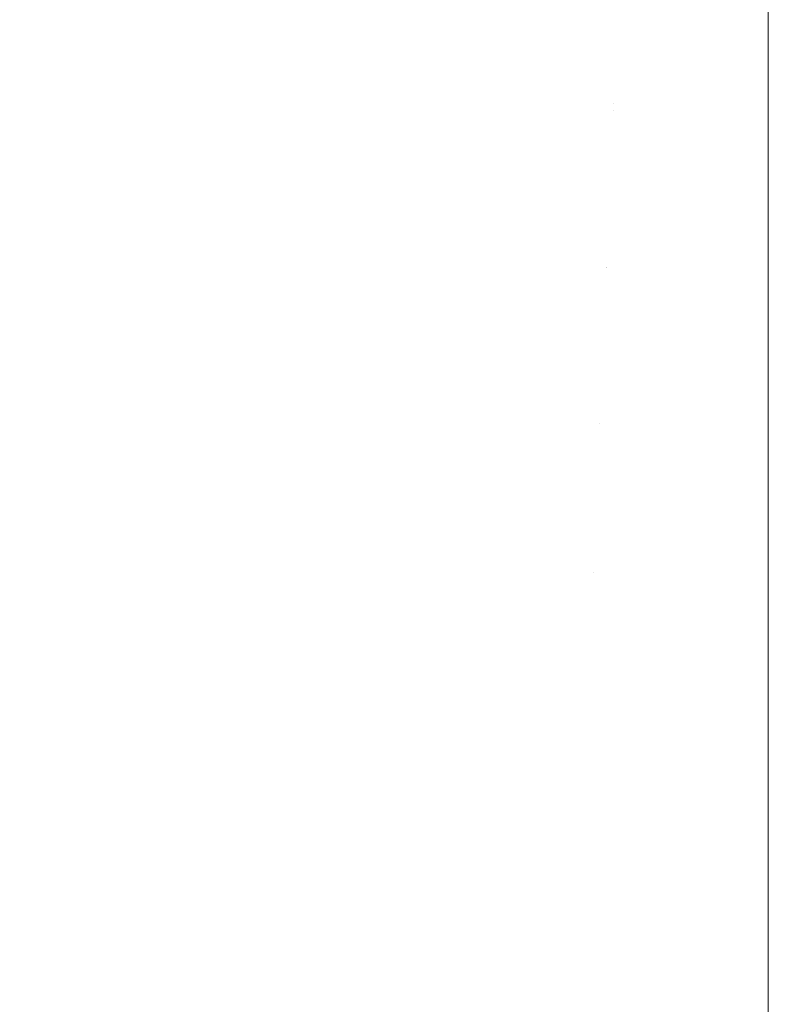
# Model space of a CAD drawing. Header units: centimetres. Extents: x -26.3 to 27.5, y 4.2 to 67.9.
# Tile 17 of 256: x -26.0005 to -25.9865, y 4.2157 to 4.2341. Entities that reach past the tile are written whole.
import ezdxf

# ---------------------------------------------------------------- set-up
doc = ezdxf.new("R2010")
doc.units = ezdxf.units.CM
doc.header["$LTSCALE"] = 2.54
doc.layers.add('Lucido design-1', color=7, linetype='Continuous')

# ---------------------------------------------------------------- blocks, each defined once
blk = doc.blocks.new('Gruppo-2-1')
at = {"color": 7, "linetype": 'Continuous', "lineweight": 9}
for points, invisible_edges in [([(-26.00015, 4.237048, -1111.037842), (-26.002819, 4.237683, -1111.037842), (-26.003617, 4.234617, -1111.040641), (-26.000818, 4.233952, -1111.040641)], 15), ([(-26.00015, 4.237048, -1147.137842), (-26.002819, 4.237683, -1147.137842), (-26.003617, 4.234617, -1147.140641), (-26.000818, 4.233952, -1147.140641)], 15), ([(-26.000844, 4.233831, -1111.787573), (-26.003648, 4.234498, -1111.787573), (-26.002881, 4.237444, -1111.790276), (-26.000202, 4.236807, -1111.790276)], 15), ([(-26.000844, 4.233831, -1147.887573), (-26.003648, 4.234498, -1147.887573), (-26.002881, 4.237444, -1147.890276), (-26.000202, 4.236807, -1147.890276)], 15), ([(-25.997457, 4.236527, -1111.037842), (-26.00015, 4.237048, -1111.037842), (-26.000818, 4.233952, -1111.040641), (-25.997993, 4.233405, -1111.040641)], 15), ([(-25.997457, 4.236527, -1147.137842), (-26.00015, 4.237048, -1147.137842), (-26.000818, 4.233952, -1147.140641), (-25.997993, 4.233405, -1147.140641)], 15), ([(-25.998013, 4.233283, -1111.787573), (-26.000844, 4.233831, -1111.787573), (-26.000202, 4.236807, -1111.790276), (-25.997499, 4.236284, -1111.790276)], 15), ([(-25.998013, 4.233283, -1147.887573), (-26.000844, 4.233831, -1147.887573), (-26.000202, 4.236807, -1147.890276), (-25.997499, 4.236284, -1147.890276)], 15), ([(-25.994745, 4.236121, -1111.037842), (-25.997457, 4.236527, -1111.037842), (-25.997993, 4.233405, -1111.040641), (-25.995147, 4.232979, -1111.040641)], 15), ([(-25.994745, 4.236121, -1147.137842), (-25.997457, 4.236527, -1147.137842), (-25.997993, 4.233405, -1147.140641), (-25.995147, 4.232979, -1147.140641)], 15), ([(-25.995163, 4.232857, -1111.787573), (-25.998013, 4.233283, -1111.787573), (-25.997499, 4.236284, -1111.790276), (-25.994776, 4.235876, -1111.790276)], 15), ([(-25.995163, 4.232857, -1147.887573), (-25.998013, 4.233283, -1147.887573), (-25.997499, 4.236284, -1147.890276), (-25.994776, 4.235876, -1147.890276)], 15), ([(-25.992017, 4.23583, -1111.037842), (-25.994745, 4.236121, -1111.037842), (-25.995147, 4.232979, -1111.040641), (-25.992286, 4.232674, -1111.040641)], 15), ([(-25.992017, 4.23583, -1147.137842), (-25.994745, 4.236121, -1147.137842), (-25.995147, 4.232979, -1147.140641), (-25.992286, 4.232674, -1147.140641)], 15), ([(-25.992296, 4.232551, -1111.787573), (-25.995163, 4.232857, -1111.787573), (-25.994776, 4.235876, -1111.790276), (-25.992038, 4.235585, -1111.790276)], 15), ([(-25.992296, 4.232551, -1147.887573), (-25.995163, 4.232857, -1147.887573), (-25.994776, 4.235876, -1147.890276), (-25.992038, 4.235585, -1147.890276)], 15), ([(-25.98928, 4.235656, -1111.037842), (-25.992017, 4.23583, -1111.037842), (-25.992286, 4.232674, -1111.040641), (-25.989414, 4.232491, -1111.040641)], 15), ([(-25.98928, 4.235656, -1147.137842), (-25.992017, 4.23583, -1147.137842), (-25.992286, 4.232674, -1147.140641), (-25.989414, 4.232491, -1147.140641)], 15), ([(-25.989419, 4.232368, -1111.787573), (-25.992296, 4.232551, -1111.787573), (-25.992038, 4.235585, -1111.790276), (-25.98929, 4.23541, -1111.790276)], 15), ([(-25.989419, 4.232368, -1147.887573), (-25.992296, 4.232551, -1147.887573), (-25.992038, 4.235585, -1147.890276), (-25.98929, 4.23541, -1147.890276)], 15), ([(-25.98928, 4.235656, -1111.037842), (-25.989414, 4.232491, -1111.040641), (-25.986537, 4.23243, -1111.040641), (-25.986537, 4.234159, -1111.039113)], 11), ([(-25.98928, 4.235656, -1147.137842), (-25.989414, 4.232491, -1147.140641), (-25.986537, 4.23243, -1147.140641), (-25.986537, 4.234159, -1147.139113)], 11), ([(-25.989419, 4.232368, -1111.787573), (-25.98929, 4.23541, -1111.790276), (-25.986537, 4.235351, -1111.790276), (-25.986537, 4.232659, -1111.787885)], 11), ([(-25.989419, 4.232368, -1147.887573), (-25.98929, 4.23541, -1147.890276), (-25.986537, 4.235351, -1147.890276), (-25.986537, 4.232659, -1147.887885)], 11), ([(-25.997993, 4.233405, -1111.040641), (-26.000818, 4.233952, -1111.040641), (-26.001459, 4.230977, -1111.043568), (-25.998507, 4.230406, -1111.043568)], 15), ([(-25.997993, 4.233405, -1147.140641), (-26.000818, 4.233952, -1147.140641), (-26.001459, 4.230977, -1147.143568), (-25.998507, 4.230406, -1147.143568)], 15), ([(-25.998509, 4.230391, -1111.784745), (-26.001462, 4.230962, -1111.784745), (-26.000844, 4.233831, -1111.787573), (-25.998013, 4.233283, -1111.787573)], 15), ([(-25.998509, 4.230391, -1147.884745), (-26.001462, 4.230962, -1147.884745), (-26.000844, 4.233831, -1147.887573), (-25.998013, 4.233283, -1147.887573)], 15), ([(-25.995147, 4.232979, -1111.040641), (-25.997993, 4.233405, -1111.040641), (-25.998507, 4.230406, -1111.043568), (-25.995533, 4.229961, -1111.043568)], 15), ([(-25.995147, 4.232979, -1147.140641), (-25.997993, 4.233405, -1147.140641), (-25.998507, 4.230406, -1147.143568), (-25.995533, 4.229961, -1147.143568)], 15), ([(-25.995535, 4.229946, -1111.784745), (-25.998509, 4.230391, -1111.784745), (-25.998013, 4.233283, -1111.787573), (-25.995163, 4.232857, -1111.787573)], 15), ([(-25.995535, 4.229946, -1147.884745), (-25.998509, 4.230391, -1147.884745), (-25.998013, 4.233283, -1147.887573), (-25.995163, 4.232857, -1147.887573)], 15), ([(-25.992545, 4.229627, -1111.784745), (-25.995535, 4.229946, -1111.784745), (-25.995163, 4.232857, -1111.787573), (-25.992296, 4.232551, -1111.787573)], 15), ([(-25.992545, 4.229627, -1147.884745), (-25.995535, 4.229946, -1147.884745), (-25.995163, 4.232857, -1147.887573), (-25.992296, 4.232551, -1147.887573)], 15), ([(-25.992286, 4.232674, -1111.040641), (-25.995147, 4.232979, -1111.040641), (-25.995533, 4.229961, -1111.043568), (-25.992544, 4.229642, -1111.043568)], 15), ([(-25.992286, 4.232674, -1147.140641), (-25.995147, 4.232979, -1147.140641), (-25.995533, 4.229961, -1147.143568), (-25.992544, 4.229642, -1147.143568)], 15), ([(-25.989414, 4.232491, -1111.040641), (-25.992286, 4.232674, -1111.040641), (-25.992544, 4.229642, -1111.043568), (-25.989543, 4.229451, -1111.043568)], 15), ([(-25.989414, 4.232491, -1147.140641), (-25.992286, 4.232674, -1147.140641), (-25.992544, 4.229642, -1147.143568), (-25.989543, 4.229451, -1147.143568)], 15), ([(-25.986537, 4.232659, -1111.787885), (-25.986537, 4.232307, -1111.787573), (-25.989419, 4.232368, -1111.787573)], 10), ([(-25.986537, 4.232659, -1147.887885), (-25.986537, 4.232307, -1147.887573), (-25.989419, 4.232368, -1147.887573)], 10), ([(-25.989544, 4.229436, -1111.784745), (-25.992545, 4.229627, -1111.784745), (-25.992296, 4.232551, -1111.787573), (-25.989419, 4.232368, -1111.787573)], 15), ([(-25.989544, 4.229436, -1147.884745), (-25.992545, 4.229627, -1147.884745), (-25.992296, 4.232551, -1147.887573), (-25.989419, 4.232368, -1147.887573)], 15), ([(-25.989414, 4.232491, -1111.040641), (-25.989543, 4.229451, -1111.043568), (-25.986537, 4.229387, -1111.043568), (-25.986537, 4.231033, -1111.041984)], 11), ([(-25.989414, 4.232491, -1147.140641), (-25.989543, 4.229451, -1147.143568), (-25.986537, 4.229387, -1147.143568), (-25.986537, 4.231033, -1147.141984)], 11), ([(-25.986537, 4.231033, -1111.041984), (-25.986537, 4.23243, -1111.040641), (-25.989414, 4.232491, -1111.040641)], 10), ([(-25.986537, 4.231033, -1147.141984), (-25.986537, 4.23243, -1147.140641), (-25.989414, 4.232491, -1147.140641)], 10), ([(-25.989544, 4.229436, -1111.784745), (-25.989419, 4.232368, -1111.787573), (-25.986537, 4.232307, -1111.787573), (-25.986537, 4.229504, -1111.784872)], 11), ([(-25.989544, 4.229436, -1147.884745), (-25.989419, 4.232368, -1147.887573), (-25.986537, 4.232307, -1147.887573), (-25.986537, 4.229504, -1147.884872)], 11), ([(-25.998507, 4.230406, -1111.043568), (-26.001459, 4.230977, -1111.043568), (-26.002073, 4.228128, -1111.046617), (-25.998999, 4.227534, -1111.046617)], 15), ([(-25.998507, 4.230406, -1147.143568), (-26.001459, 4.230977, -1147.143568), (-26.002073, 4.228128, -1147.146617), (-25.998999, 4.227534, -1147.146617)], 15), ([(-25.998986, 4.227612, -1111.781797), (-26.002056, 4.228205, -1111.781797), (-26.001462, 4.230962, -1111.784745), (-25.998509, 4.230391, -1111.784745)], 15), ([(-25.998986, 4.227612, -1147.881797), (-26.002056, 4.228205, -1147.881797), (-26.001462, 4.230962, -1147.884745), (-25.998509, 4.230391, -1147.884745)], 15), ([(-25.995533, 4.229961, -1111.043568), (-25.998507, 4.230406, -1111.043568), (-25.998999, 4.227534, -1111.046617), (-25.995904, 4.22707, -1111.046617)], 15), ([(-25.995533, 4.229961, -1147.143568), (-25.998507, 4.230406, -1147.143568), (-25.998999, 4.227534, -1147.146617), (-25.995904, 4.22707, -1147.146617)], 15), ([(-25.995894, 4.227149, -1111.781797), (-25.998986, 4.227612, -1111.781797), (-25.998509, 4.230391, -1111.784745), (-25.995535, 4.229946, -1111.784745)], 15), ([(-25.995894, 4.227149, -1147.881797), (-25.998986, 4.227612, -1147.881797), (-25.998509, 4.230391, -1147.884745), (-25.995535, 4.229946, -1147.884745)], 15), ([(-25.992544, 4.229642, -1111.043568), (-25.995533, 4.229961, -1111.043568), (-25.995904, 4.22707, -1111.046617), (-25.992791, 4.226739, -1111.046617)], 15), ([(-25.992544, 4.229642, -1147.143568), (-25.995533, 4.229961, -1147.143568), (-25.995904, 4.22707, -1147.146617), (-25.992791, 4.226739, -1147.146617)], 15), ([(-25.992784, 4.226818, -1111.781797), (-25.995894, 4.227149, -1111.781797), (-25.995535, 4.229946, -1111.784745), (-25.992545, 4.229627, -1111.784745)], 15), ([(-25.992784, 4.226818, -1147.881797), (-25.995894, 4.227149, -1147.881797), (-25.995535, 4.229946, -1147.884745), (-25.992545, 4.229627, -1147.884745)], 15), ([(-25.989543, 4.229451, -1111.043568), (-25.992544, 4.229642, -1111.043568), (-25.992791, 4.226739, -1111.046617), (-25.989667, 4.22654, -1111.046617)], 15), ([(-25.989543, 4.229451, -1147.143568), (-25.992544, 4.229642, -1147.143568), (-25.992791, 4.226739, -1147.146617), (-25.989667, 4.22654, -1147.146617)], 15), ([(-25.989664, 4.226619, -1111.781797), (-25.992784, 4.226818, -1111.781797), (-25.992545, 4.229627, -1111.784745), (-25.989544, 4.229436, -1111.784745)], 15), ([(-25.989664, 4.226619, -1147.881797), (-25.992784, 4.226818, -1147.881797), (-25.992545, 4.229627, -1147.884745), (-25.989544, 4.229436, -1147.884745)], 15), ([(-25.989543, 4.229451, -1111.043568), (-25.989667, 4.22654, -1111.046617), (-25.986537, 4.226473, -1111.046617), (-25.986537, 4.228032, -1111.044985)], 11), ([(-25.989543, 4.229451, -1147.143568), (-25.989667, 4.22654, -1147.146617), (-25.986537, 4.226473, -1147.146617), (-25.986537, 4.228032, -1147.144985)], 11), ([(-25.986537, 4.226552, -1111.781797), (-25.989664, 4.226619, -1111.781797), (-25.989544, 4.229436, -1111.784745), (-25.986537, 4.229372, -1111.784745)], 7), ([(-25.986537, 4.226552, -1147.881797), (-25.989664, 4.226619, -1147.881797), (-25.989544, 4.229436, -1147.884745), (-25.986537, 4.229372, -1147.884745)], 7), ([(-25.986537, 4.229504, -1111.784872), (-25.986537, 4.229372, -1111.784745), (-25.989544, 4.229436, -1111.784745)], 10), ([(-25.986537, 4.229504, -1147.884872), (-25.986537, 4.229372, -1147.884745), (-25.989544, 4.229436, -1147.884745)], 10), ([(-25.986537, 4.228032, -1111.044985), (-25.986537, 4.229387, -1111.043568), (-25.989543, 4.229451, -1111.043568)], 10), ([(-25.986537, 4.228032, -1147.144985), (-25.986537, 4.229387, -1147.143568), (-25.989543, 4.229451, -1147.143568)], 10), ([(-25.998999, 4.227534, -1111.046617), (-26.002073, 4.228128, -1111.046617), (-26.002658, 4.225411, -1111.049783), (-25.999469, 4.224794, -1111.049783)], 15), ([(-25.998999, 4.227534, -1147.146617), (-26.002073, 4.228128, -1147.146617), (-26.002658, 4.225411, -1147.149783), (-25.999469, 4.224794, -1147.149783)], 15), ([(-25.999442, 4.224951, -1111.778734), (-26.002625, 4.225566, -1111.778734), (-26.002056, 4.228205, -1111.781797), (-25.998986, 4.227612, -1111.781797)], 15), ([(-25.999442, 4.224951, -1147.878734), (-26.002625, 4.225566, -1147.878734), (-26.002056, 4.228205, -1147.881797), (-25.998986, 4.227612, -1147.881797)], 15), ([(-25.995904, 4.22707, -1111.046617), (-25.998999, 4.227534, -1111.046617), (-25.999469, 4.224794, -1111.049783), (-25.996257, 4.224313, -1111.049783)], 15), ([(-25.995904, 4.22707, -1147.146617), (-25.998999, 4.227534, -1147.146617), (-25.999469, 4.224794, -1147.149783), (-25.996257, 4.224313, -1147.149783)], 15), ([(-25.996236, 4.224471, -1111.778734), (-25.999442, 4.224951, -1111.778734), (-25.998986, 4.227612, -1111.781797), (-25.995894, 4.227149, -1111.781797)], 15), ([(-25.996236, 4.224471, -1147.878734), (-25.999442, 4.224951, -1147.878734), (-25.998986, 4.227612, -1147.881797), (-25.995894, 4.227149, -1147.881797)], 15), ([(-25.993013, 4.224128, -1111.778734), (-25.996236, 4.224471, -1111.778734), (-25.995894, 4.227149, -1111.781797), (-25.992784, 4.226818, -1111.781797)], 15), ([(-25.993013, 4.224128, -1147.878734), (-25.996236, 4.224471, -1147.878734), (-25.995894, 4.227149, -1147.881797), (-25.992784, 4.226818, -1147.881797)], 15), ([(-25.992791, 4.226739, -1111.046617), (-25.995904, 4.22707, -1111.046617), (-25.996257, 4.224313, -1111.049783), (-25.993027, 4.223969, -1111.049783)], 15), ([(-25.992791, 4.226739, -1147.146617), (-25.995904, 4.22707, -1147.146617), (-25.996257, 4.224313, -1147.149783), (-25.993027, 4.223969, -1147.149783)], 15), ([(-25.989778, 4.223921, -1111.778734), (-25.993013, 4.224128, -1111.778734), (-25.992784, 4.226818, -1111.781797), (-25.989664, 4.226619, -1111.781797)], 15), ([(-25.989778, 4.223921, -1147.878734), (-25.993013, 4.224128, -1147.878734), (-25.992784, 4.226818, -1147.881797), (-25.989664, 4.226619, -1147.881797)], 15), ([(-25.989667, 4.22654, -1111.046617), (-25.992791, 4.226739, -1111.046617), (-25.993027, 4.223969, -1111.049783), (-25.989785, 4.223762, -1111.049783)], 15), ([(-25.989667, 4.22654, -1147.146617), (-25.992791, 4.226739, -1147.146617), (-25.993027, 4.223969, -1147.149783), (-25.989785, 4.223762, -1147.149783)], 15), ([(-25.986537, 4.226486, -1111.781722), (-25.986537, 4.223853, -1111.778734), (-25.989778, 4.223921, -1111.778734), (-25.989664, 4.226619, -1111.781797)], 14), ([(-25.986537, 4.226486, -1147.881722), (-25.986537, 4.223853, -1147.878734), (-25.989778, 4.223921, -1147.878734), (-25.989664, 4.226619, -1147.881797)], 14), ([(-25.989664, 4.226619, -1111.781797), (-25.986537, 4.226552, -1111.781797), (-25.986537, 4.226486, -1111.781722)], 9), ([(-25.989664, 4.226619, -1147.881797), (-25.986537, 4.226552, -1147.881797), (-25.986537, 4.226486, -1147.881722)], 9), ([(-25.989667, 4.22654, -1111.046617), (-25.989785, 4.223762, -1111.049783), (-25.986537, 4.223693, -1111.049783), (-25.986537, 4.225161, -1111.048111)], 11), ([(-25.989667, 4.22654, -1147.146617), (-25.989785, 4.223762, -1147.149783), (-25.986537, 4.223693, -1147.149783), (-25.986537, 4.225161, -1147.148111)], 11), ([(-25.986537, 4.225161, -1111.048111), (-25.986537, 4.226473, -1111.046617), (-25.989667, 4.22654, -1111.046617)], 10), ([(-25.986537, 4.225161, -1147.148111), (-25.986537, 4.226473, -1147.146617), (-25.989667, 4.22654, -1147.146617)], 10), ([(-25.999877, 4.222413, -1111.77556), (-26.003167, 4.22305, -1111.77556), (-26.002625, 4.225566, -1111.778734), (-25.999442, 4.224951, -1111.778734)], 15), ([(-25.999877, 4.222413, -1147.87556), (-26.003167, 4.22305, -1147.87556), (-26.002625, 4.225566, -1147.878734), (-25.999442, 4.224951, -1147.878734)], 15), ([(-25.999469, 4.224794, -1111.049783), (-26.002658, 4.225411, -1111.049783), (-26.003215, 4.222829, -1111.05306), (-25.999916, 4.222191, -1111.05306)], 15), ([(-25.999469, 4.224794, -1147.149783), (-26.002658, 4.225411, -1147.149783), (-26.003215, 4.222829, -1147.15306), (-25.999916, 4.222191, -1147.15306)], 15), ([(-25.996563, 4.221917, -1111.77556), (-25.999877, 4.222413, -1111.77556), (-25.999442, 4.224951, -1111.778734), (-25.996236, 4.224471, -1111.778734)], 15), ([(-25.996563, 4.221917, -1147.87556), (-25.999877, 4.222413, -1147.87556), (-25.999442, 4.224951, -1147.878734), (-25.996236, 4.224471, -1147.878734)], 15), ([(-25.996257, 4.224313, -1111.049783), (-25.999469, 4.224794, -1111.049783), (-25.999916, 4.222191, -1111.05306), (-25.996592, 4.221693, -1111.05306)], 15), ([(-25.996257, 4.224313, -1147.149783), (-25.999469, 4.224794, -1147.149783), (-25.999916, 4.222191, -1147.15306), (-25.996592, 4.221693, -1147.15306)], 15), ([(-25.993231, 4.221562, -1111.77556), (-25.996563, 4.221917, -1111.77556), (-25.996236, 4.224471, -1111.778734), (-25.993013, 4.224128, -1111.778734)], 15), ([(-25.993231, 4.221562, -1147.87556), (-25.996563, 4.221917, -1147.87556), (-25.996236, 4.224471, -1147.878734), (-25.993013, 4.224128, -1147.878734)], 15), ([(-25.993027, 4.223969, -1111.049783), (-25.996257, 4.224313, -1111.049783), (-25.996592, 4.221693, -1111.05306), (-25.993251, 4.221337, -1111.05306)], 15), ([(-25.993027, 4.223969, -1147.149783), (-25.996257, 4.224313, -1147.149783), (-25.996592, 4.221693, -1147.15306), (-25.993251, 4.221337, -1147.15306)], 15), ([(-25.989887, 4.221349, -1111.77556), (-25.993231, 4.221562, -1111.77556), (-25.993013, 4.224128, -1111.778734), (-25.989778, 4.223921, -1111.778734)], 15), ([(-25.989887, 4.221349, -1147.87556), (-25.993231, 4.221562, -1147.87556), (-25.993013, 4.224128, -1147.878734), (-25.989778, 4.223921, -1147.878734)], 15), ([(-25.989785, 4.223762, -1111.049783), (-25.993027, 4.223969, -1111.049783), (-25.993251, 4.221337, -1111.05306), (-25.989897, 4.221123, -1111.05306)], 15), ([(-25.989785, 4.223762, -1147.149783), (-25.993027, 4.223969, -1147.149783), (-25.993251, 4.221337, -1147.15306), (-25.989897, 4.221123, -1147.15306)], 15), ([(-25.986537, 4.223613, -1111.778438), (-25.986537, 4.221278, -1111.77556), (-25.989887, 4.221349, -1111.77556), (-25.989778, 4.223921, -1111.778734)], 14), ([(-25.986537, 4.223613, -1147.878438), (-25.986537, 4.221278, -1147.87556), (-25.989887, 4.221349, -1147.87556), (-25.989778, 4.223921, -1147.878734)], 14), ([(-25.989778, 4.223921, -1111.778734), (-25.986537, 4.223853, -1111.778734), (-25.986537, 4.223613, -1111.778438)], 9), ([(-25.989778, 4.223921, -1147.878734), (-25.986537, 4.223853, -1147.878734), (-25.986537, 4.223613, -1147.878438)], 9), ([(-25.989785, 4.223762, -1111.049783), (-25.989897, 4.221123, -1111.05306), (-25.986537, 4.221052, -1111.05306), (-25.986537, 4.222426, -1111.051356)], 11), ([(-25.989785, 4.223762, -1147.149783), (-25.989897, 4.221123, -1147.15306), (-25.986537, 4.221052, -1147.15306), (-25.986537, 4.222426, -1147.151356)], 11), ([(-25.986537, 4.222426, -1111.051356), (-25.986537, 4.223693, -1111.049783), (-25.989785, 4.223762, -1111.049783)], 10), ([(-25.986537, 4.222426, -1147.151356), (-25.986537, 4.223693, -1147.149783), (-25.989785, 4.223762, -1147.149783)], 10), ([(-26.000291, 4.220004, -1111.77228), (-26.003682, 4.22066, -1111.77228), (-26.003167, 4.22305, -1111.77556), (-25.999877, 4.222413, -1111.77556)], 15), ([(-26.000291, 4.220004, -1147.87228), (-26.003682, 4.22066, -1147.87228), (-26.003167, 4.22305, -1147.87556), (-25.999877, 4.222413, -1147.87556)], 15), ([(-25.999916, 4.222191, -1111.05306), (-26.003215, 4.222829, -1111.05306), (-26.003741, 4.220386, -1111.056442), (-26.000338, 4.219728, -1111.056442)], 15), ([(-25.999916, 4.222191, -1147.15306), (-26.003215, 4.222829, -1147.15306), (-26.003741, 4.220386, -1147.156442), (-26.000338, 4.219728, -1147.156442)], 15), ([(-25.996874, 4.219492, -1111.77228), (-26.000291, 4.220004, -1111.77228), (-25.999877, 4.222413, -1111.77556), (-25.996563, 4.221917, -1111.77556)], 15), ([(-25.996874, 4.219492, -1147.87228), (-26.000291, 4.220004, -1147.87228), (-25.999877, 4.222413, -1147.87556), (-25.996563, 4.221917, -1147.87556)], 15), ([(-25.996592, 4.221693, -1111.05306), (-25.999916, 4.222191, -1111.05306), (-26.000338, 4.219728, -1111.056442), (-25.99691, 4.219215, -1111.056442)], 15), ([(-25.996592, 4.221693, -1147.15306), (-25.999916, 4.222191, -1147.15306), (-26.000338, 4.219728, -1147.156442), (-25.99691, 4.219215, -1147.156442)], 15), ([(-25.993439, 4.219126, -1111.77228), (-25.996874, 4.219492, -1111.77228), (-25.996563, 4.221917, -1111.77556), (-25.993231, 4.221562, -1111.77556)], 15), ([(-25.993439, 4.219126, -1147.87228), (-25.996874, 4.219492, -1147.87228), (-25.996563, 4.221917, -1147.87556), (-25.993231, 4.221562, -1147.87556)], 15), ([(-25.993251, 4.221337, -1111.05306), (-25.996592, 4.221693, -1111.05306), (-25.99691, 4.219215, -1111.056442), (-25.993463, 4.218847, -1111.056442)], 15), ([(-25.993251, 4.221337, -1147.15306), (-25.996592, 4.221693, -1147.15306), (-25.99691, 4.219215, -1147.156442), (-25.993463, 4.218847, -1147.156442)], 15), ([(-25.989991, 4.218906, -1111.77228), (-25.993439, 4.219126, -1111.77228), (-25.993231, 4.221562, -1111.77556), (-25.989887, 4.221349, -1111.77556)], 15), ([(-25.989991, 4.218906, -1147.87228), (-25.993439, 4.219126, -1147.87228), (-25.993231, 4.221562, -1147.87556), (-25.989887, 4.221349, -1147.87556)], 15), ([(-25.989897, 4.221123, -1111.05306), (-25.993251, 4.221337, -1111.05306), (-25.993463, 4.218847, -1111.056442), (-25.990003, 4.218627, -1111.056442)], 15), ([(-25.989897, 4.221123, -1147.15306), (-25.993251, 4.221337, -1147.15306), (-25.993463, 4.218847, -1147.156442), (-25.990003, 4.218627, -1147.156442)], 15), ([(-25.986537, 4.220886, -1111.775033), (-25.986537, 4.218833, -1111.77228), (-25.989991, 4.218906, -1111.77228), (-25.989887, 4.221349, -1111.77556)], 14), ([(-25.986537, 4.220886, -1147.875033), (-25.986537, 4.218833, -1147.87228), (-25.989991, 4.218906, -1147.87228), (-25.989887, 4.221349, -1147.87556)], 14), ([(-25.989887, 4.221349, -1111.77556), (-25.986537, 4.221278, -1111.77556), (-25.986537, 4.220886, -1111.775033)], 9), ([(-25.989887, 4.221349, -1147.87556), (-25.986537, 4.221278, -1147.87556), (-25.986537, 4.220886, -1147.875033)], 9), ([(-25.986537, 4.21983, -1111.054714), (-25.986537, 4.221052, -1111.05306), (-25.989897, 4.221123, -1111.05306), (-25.990003, 4.218627, -1111.056442)], 14), ([(-25.986537, 4.21983, -1147.154714), (-25.986537, 4.221052, -1147.15306), (-25.989897, 4.221123, -1147.15306), (-25.990003, 4.218627, -1147.156442)], 14), ([(-26.000681, 4.217726, -1111.7689), (-26.004169, 4.218401, -1111.7689), (-26.003682, 4.22066, -1111.77228), (-26.000291, 4.220004, -1111.77228)], 15), ([(-26.000681, 4.217726, -1147.8689), (-26.004169, 4.218401, -1147.8689), (-26.003682, 4.22066, -1147.87228), (-26.000291, 4.220004, -1147.87228)], 15), ([(-26.000338, 4.219728, -1111.056442), (-26.003741, 4.220386, -1111.056442), (-26.004237, 4.218087, -1111.059922), (-26.000735, 4.21741, -1111.059922)], 15), ([(-26.000338, 4.219728, -1147.156442), (-26.003741, 4.220386, -1147.156442), (-26.004237, 4.218087, -1147.159922), (-26.000735, 4.21741, -1147.159922)], 15), ([(-25.997167, 4.2172, -1111.7689), (-26.000681, 4.217726, -1111.7689), (-26.000291, 4.220004, -1111.77228), (-25.996874, 4.219492, -1111.77228)], 15), ([(-25.997167, 4.2172, -1147.8689), (-26.000681, 4.217726, -1147.8689), (-26.000291, 4.220004, -1147.87228), (-25.996874, 4.219492, -1147.87228)], 15), ([(-25.990003, 4.218627, -1111.056442), (-25.986537, 4.218553, -1111.056442), (-25.986537, 4.21983, -1111.054714)], 9), ([(-25.990003, 4.218627, -1147.156442), (-25.986537, 4.218553, -1147.156442), (-25.986537, 4.21983, -1147.154714)], 9), ([(-25.99691, 4.219215, -1111.056442), (-26.000338, 4.219728, -1111.056442), (-26.000735, 4.21741, -1111.059922), (-25.997208, 4.216882, -1111.059922)], 15), ([(-25.99691, 4.219215, -1147.156442), (-26.000338, 4.219728, -1147.156442), (-26.000735, 4.21741, -1147.159922), (-25.997208, 4.216882, -1147.159922)], 15), ([(-25.993635, 4.216824, -1111.7689), (-25.997167, 4.2172, -1111.7689), (-25.996874, 4.219492, -1111.77228), (-25.993439, 4.219126, -1111.77228)], 15), ([(-25.993635, 4.216824, -1147.8689), (-25.997167, 4.2172, -1147.8689), (-25.996874, 4.219492, -1147.87228), (-25.993439, 4.219126, -1147.87228)], 15), ([(-25.993463, 4.218847, -1111.056442), (-25.99691, 4.219215, -1111.056442), (-25.997208, 4.216882, -1111.059922), (-25.993662, 4.216504, -1111.059922)], 15), ([(-25.993463, 4.218847, -1147.156442), (-25.99691, 4.219215, -1147.156442), (-25.997208, 4.216882, -1147.159922), (-25.993662, 4.216504, -1147.159922)], 15), ([(-25.990089, 4.216598, -1111.7689), (-25.993635, 4.216824, -1111.7689), (-25.993439, 4.219126, -1111.77228), (-25.989991, 4.218906, -1111.77228)], 15), ([(-25.990089, 4.216598, -1147.8689), (-25.993635, 4.216824, -1147.8689), (-25.993439, 4.219126, -1147.87228), (-25.989991, 4.218906, -1147.87228)], 15), ([(-25.986537, 4.218309, -1111.771513), (-25.986537, 4.216522, -1111.7689), (-25.990089, 4.216598, -1111.7689), (-25.989991, 4.218906, -1111.77228)], 14), ([(-25.986537, 4.218309, -1147.871513), (-25.986537, 4.216522, -1147.8689), (-25.990089, 4.216598, -1147.8689), (-25.989991, 4.218906, -1147.87228)], 14), ([(-25.989991, 4.218906, -1111.77228), (-25.986537, 4.218833, -1111.77228), (-25.986537, 4.218309, -1111.771513)], 9), ([(-25.989991, 4.218906, -1147.87228), (-25.986537, 4.218833, -1147.87228), (-25.986537, 4.218309, -1147.871513)], 9), ([(-25.990003, 4.218627, -1111.056442), (-25.993463, 4.218847, -1111.056442), (-25.993662, 4.216504, -1111.059922), (-25.990103, 4.216277, -1111.059922)], 15), ([(-25.990003, 4.218627, -1147.156442), (-25.993463, 4.218847, -1147.156442), (-25.993662, 4.216504, -1147.159922), (-25.990103, 4.216277, -1147.159922)], 15), ([(-25.986537, 4.217379, -1111.058179), (-25.986537, 4.218553, -1111.056442), (-25.990003, 4.218627, -1111.056442), (-25.990103, 4.216277, -1111.059922)], 14), ([(-25.986537, 4.217379, -1147.158179), (-25.986537, 4.218553, -1147.156442), (-25.990003, 4.218627, -1147.156442), (-25.990103, 4.216277, -1147.159922)], 14), ([(-25.997443, 4.215045, -1111.765425), (-26.001048, 4.215585, -1111.765425), (-26.000681, 4.217726, -1111.7689), (-25.997167, 4.2172, -1111.7689)], 15), ([(-25.997443, 4.215045, -1147.865425), (-26.001048, 4.215585, -1147.865425), (-26.000681, 4.217726, -1147.8689), (-25.997167, 4.2172, -1147.8689)], 15), ([(-25.997208, 4.216882, -1111.059922), (-26.000735, 4.21741, -1111.059922), (-26.001107, 4.21524, -1111.063494), (-25.997488, 4.214698, -1111.063494)], 15), ([(-25.997208, 4.216882, -1147.159922), (-26.000735, 4.21741, -1147.159922), (-26.001107, 4.21524, -1147.163494), (-25.997488, 4.214698, -1147.163494)], 15), ([(-25.990103, 4.216277, -1111.059922), (-25.986537, 4.216201, -1111.059922), (-25.986537, 4.217379, -1111.058179)], 9), ([(-25.990103, 4.216277, -1147.159922), (-25.986537, 4.216201, -1147.159922), (-25.986537, 4.217379, -1147.158179)], 9), ([(-25.993819, 4.214659, -1111.765425), (-25.997443, 4.215045, -1111.765425), (-25.997167, 4.2172, -1111.7689), (-25.993635, 4.216824, -1111.7689)], 15), ([(-25.993819, 4.214659, -1147.865425), (-25.997443, 4.215045, -1147.865425), (-25.997167, 4.2172, -1147.8689), (-25.993635, 4.216824, -1147.8689)], 15), ([(-25.993662, 4.216504, -1111.059922), (-25.997208, 4.216882, -1111.059922), (-25.997488, 4.214698, -1111.063494), (-25.993849, 4.21431, -1111.063494)], 15), ([(-25.993662, 4.216504, -1147.159922), (-25.997208, 4.216882, -1147.159922), (-25.997488, 4.214698, -1147.163494), (-25.993849, 4.21431, -1147.163494)], 15), ([(-25.990181, 4.214427, -1111.765425), (-25.993819, 4.214659, -1111.765425), (-25.993635, 4.216824, -1111.7689), (-25.990089, 4.216598, -1111.7689)], 15), ([(-25.990181, 4.214427, -1147.865425), (-25.993819, 4.214659, -1147.865425), (-25.993635, 4.216824, -1147.8689), (-25.990089, 4.216598, -1147.8689)], 15), ([(-25.986537, 4.215888, -1111.767885), (-25.986537, 4.21435, -1111.765425), (-25.990181, 4.214427, -1111.765425), (-25.990089, 4.216598, -1111.7689)], 14), ([(-25.986537, 4.215888, -1147.867885), (-25.986537, 4.21435, -1147.865425), (-25.990181, 4.214427, -1147.865425), (-25.990089, 4.216598, -1147.8689)], 14), ([(-25.990089, 4.216598, -1111.7689), (-25.986537, 4.216522, -1111.7689), (-25.986537, 4.215888, -1111.767885)], 9), ([(-25.990089, 4.216598, -1147.8689), (-25.986537, 4.216522, -1147.8689), (-25.986537, 4.215888, -1147.867885)], 9), ([(-25.990103, 4.216277, -1111.059922), (-25.993662, 4.216504, -1111.059922), (-25.993849, 4.21431, -1111.063494), (-25.990196, 4.214077, -1111.063494)], 15), ([(-25.990103, 4.216277, -1147.159922), (-25.993662, 4.216504, -1147.159922), (-25.993849, 4.21431, -1147.163494), (-25.990196, 4.214077, -1147.163494)], 15), ([(-25.986537, 4.215078, -1111.061745), (-25.986537, 4.216201, -1111.059922), (-25.990103, 4.216277, -1111.059922), (-25.990196, 4.214077, -1111.063494)], 14), ([(-25.986537, 4.215078, -1147.161745), (-25.986537, 4.216201, -1147.159922), (-25.990103, 4.216277, -1147.159922), (-25.990196, 4.214077, -1147.163494)], 14)]:
    blk.add_3dface(points, dxfattribs=dict(at, invisible_edges=invisible_edges))
blk = doc.blocks.new('Gruppo-3-1')
at = {"color": 7}
blk.add_blockref('Gruppo-2-1', (0, 0), dxfattribs=at)

msp = doc.modelspace()

# ---------------------------------------------------------------- block references
at = {"layer": 'Lucido design-1', "color": 7}
msp.add_blockref('Gruppo-3-1', (0, 0), dxfattribs=at)

doc.saveas('drawing.dxf')
